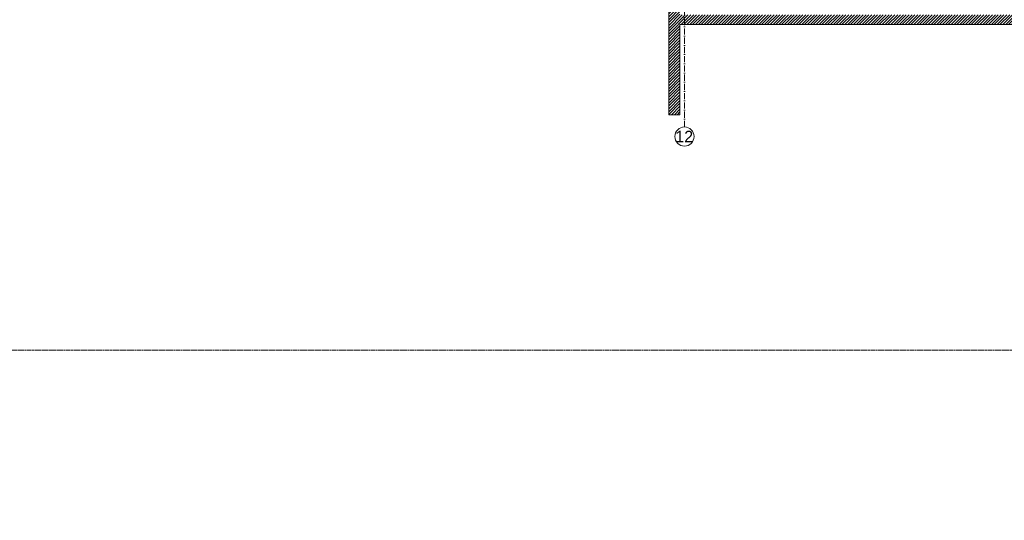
# Model space of a CAD drawing. Header units: millimetres. Extents: x 167773 to 185035, y -114105 to -66770.
# Tile 91 of 114: x 173164 to 177012, y -89769 to -87814. Entities that reach past the tile are written whole.
import ezdxf

# ---------------------------------------------------------------- set-up
doc = ezdxf.new("R2010")
doc.units = ezdxf.units.MM
doc.linetypes.add('ACAD_ISO10W100', pattern=[18, 12, -3, 0, -3])
doc.linetypes.add('HIDDEN', pattern=[9.525, 6.35, -3.175])
for name, color, linetype, lineweight in [('a-osie', 20, 'ACAD_ISO10W100', 9), ('b-ściany', 2, 'Continuous', 9), ('h-hatch', 8, 'Continuous', 9)]:
    doc.layers.add(name, color=color, linetype=linetype, lineweight=lineweight)
doc.layers.add('x-revclouds', color=190, linetype='HIDDEN', lineweight=9, plot=False)
doc.styles.add('PPAB_100', font='arial.ttf', dxfattribs={"height": 18})

msp = doc.modelspace()

# ---------------------------------------------------------------- hatches: boundary and pattern name
at = {"layer": 'h-hatch'}
h = msp.add_hatch(dxfattribs=at)
h.set_pattern_fill('ANSI31', color=256, scale=2.5, style=0)
h.paths.add_polyline_path([(179254.4, -86524.9), (179211.4, -86524.9), (179211.4, -86747.9), (179185.4, -86747.9), (179185.4, -86772.9), (178861.4, -86772.9), (178861.4, -86747.9), (178835.4, -86747.9), (178835.4, -86772.9), (178475.4, -86772.9), (178475.4, -86747.9), (178449.4, -86747.9), (178449.4, -86772.9), (178089.4, -86772.9), (178089.4, -86747.9), (178051.4, -86747.9), (178051.4, -86772.9), (177705.4, -86772.9), (177705.4, -86747.9), (177679.4, -86747.9), (177679.4, -86772.9), (177321.4, -86772.9), (177321.4, -86747.9), (177296.4, -86747.9), (177296.4, -86772.9), (177178.4, -86772.9), (177178.4, -86626.9), (177248.4, -86626.9), (177248.4, -86600.9), (177178.4, -86600.9), (177178.4, -86303.9), (179211.4, -86303.9), (179211.4, -86320.9), (179185.4, -86320.9), (179185.4, -86345.9), (179211.4, -86345.9), (179211.4, -86425.9), (179254.4, -86425.9), (179254.4, -86168.9), (179254.4, -86145.9), (179211.4, -86145.9), (179211.4, -86190.9), (179211.4, -86271.9), (177148.4, -86271.9), (177148.4, -86804.9), (179211.4, -86804.9), (179211.4, -87028.9), (177274.4, -87028.9), (177274.4, -87794.9), (175744.4, -87794.9), (175744.4, -87248.9), (175776.4, -87248.9), (175776.4, -87028.9), (175326.4, -87028.9), (175326.4, -87085.9), (175743.4, -87085.9), (175743.4, -87212.9), (175700.4, -87212.9), (175700.4, -88184.9), (175744.4, -88184.9), (175744.4, -87832.9), (177316.4, -87832.9), (177316.4, -87087.9), (178055.4, -87087.9), (178055.4, -87261.9), (178095.8, -87261.9), (178222, -88037), (178259.5, -88030.9), (178129, -87228.9), (178088.4, -87228.9), (178088.4, -87087.9), (179254.4, -87087.9), (179254.4, -87064.9)])

# ---------------------------------------------------------------- linework, layer by layer
at = {"layer": 'a-osie', "ltscale": 2}
msp.add_line((175761.9, -88232.9), (175761.9, -86011.9), dxfattribs=at)
at = {"layer": 'a-osie', "linetype": 'Continuous'}
msp.add_circle((175761.9, -88270.4), 37.5, dxfattribs=at)
at = {"layer": 'b-ściany'}
for p, q in [((175700.4, -87212.9), (175700.4, -88184.9)), ((175744.4, -87832.9), (175744.4, -88184.9)), ((177316.4, -87832.9), (175744.4, -87832.9)), ((175744.4, -88184.9), (175700.4, -88184.9))]:
    msp.add_line(p, q, dxfattribs=at)
at = {"layer": 'x-revclouds'}
for points in [[(182773.4, -89104.9), (167773.4, -89104.9), (167773.4, -79104.9), (182773.4, -79104.9)], [(182773.4, -89104.9), (167773.4, -89104.9), (167773.4, -79104.9), (182773.4, -79104.9)], [(182773.4, -99104.9), (167773.4, -99104.9), (167773.4, -89104.9), (182773.4, -89104.9)], [(182773.4, -99104.9), (167773.4, -99104.9), (167773.4, -89104.9), (182773.4, -89104.9)]]:
    msp.add_lwpolyline(points, close=True, dxfattribs=at)

# ---------------------------------------------------------------- texts
at = {"layer": 'a-osie', "linetype": 'ACAD_ISO10W100', "insert": (175760.9, -88270.4), "char_height": 45, "width": 4405.783, "attachment_point": 5, "style": 'PPAB_100'}
msp.add_mtext('12', dxfattribs=at)

doc.saveas('drawing.dxf')
